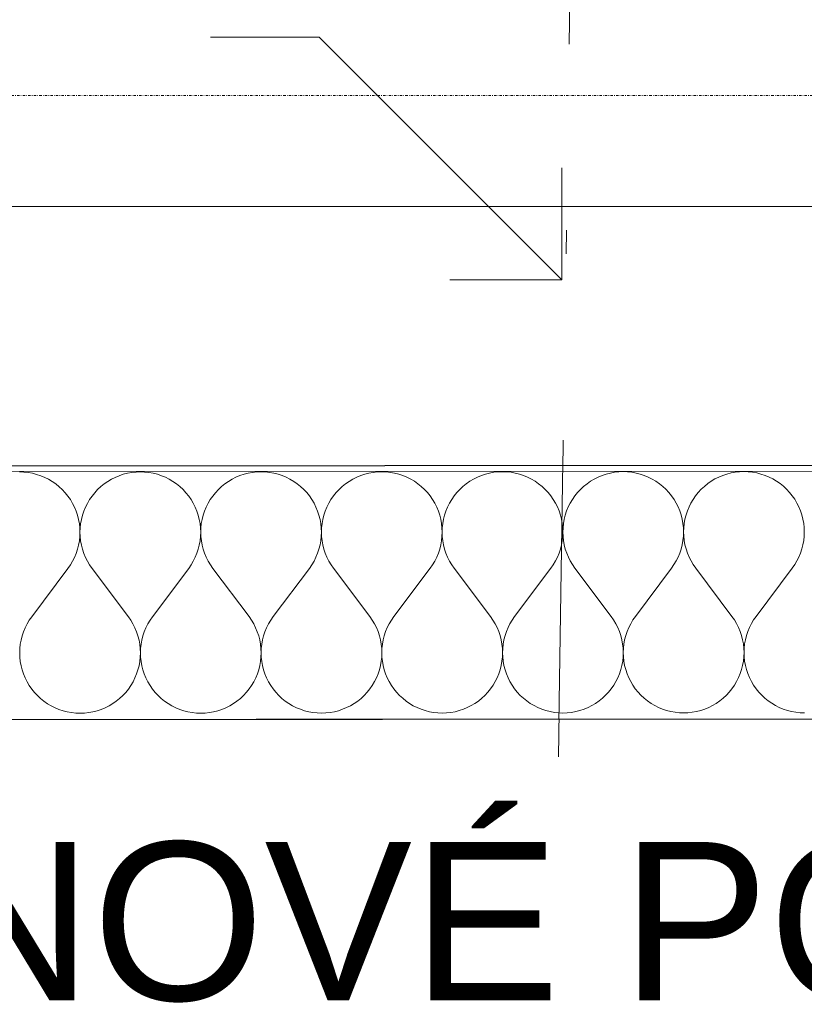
# Model space of a CAD drawing. Header units: millimetres. Extents: x -24674 to 2959, y -2716 to 20653.
# Tile 14 of 161: x -18476 to -17981, y 11 to 632. Entities that reach past the tile are written whole.
import ezdxf

# ---------------------------------------------------------------- set-up
doc = ezdxf.new("R2010")
doc.units = ezdxf.units.MM
doc.header["$MEASUREMENT"] = 0
for name, pattern in [('Wipeout_Contour', [1000, 0, -1000]), ('Čerchovaná', [450, 200, -117.5, 15, -117.5]), ('Čerchovaná S', [3.5, 1.5, -0.85, 0.3, -0.85])]:
    doc.linetypes.add(name, pattern=pattern)
for name, color, linetype in [('9._POHLED ZÁPADNÍ_1_2D prvky - obecné', 7, 'Continuous'), ('9._POHLED ZÁPADNÍ_1_Anotace - SP', 7, 'Continuous'), ('9._POHLED ZÁPADNÍ_1_Konstrukce - krov', 7, 'Continuous'), ('9._POHLED ZÁPADNÍ_1_Konstrukce - nosné', 7, 'Continuous'), ('9._POHLED ZÁPADNÍ_1_Nové_Konstrukce - nosné', 7, 'Continuous'), ('9._POHLED ZÁPADNÍ_1_Nové_Situace - terén', 7, 'Continuous'), ('9._POHLED ZÁPADNÍ_1_Nové_Výplně - Povrchové', 7, 'Continuous'), ('9._POHLED ZÁPADNÍ_1_Nové_Výplně – Řezové', 7, 'Continuous'), ('9._POHLED ZÁPADNÍ_1_Výplně - Povrchové', 7, 'Continuous'), ('9._POHLED ZÁPADNÍ_1_VÝTAH VAR 1', 7, 'Continuous')]:
    doc.layers.add(name, color=color, linetype=linetype)
doc.styles.add('GENEROVANÝ_STYL_1', font='txt')

# ---------------------------------------------------------------- blocks, each defined once
blk = doc.blocks.new('*X9', base_point=(-27719.5, -6043.99))
at = {"layer": '9._POHLED ZÁPADNÍ_1_Nové_Výplně – Řezové', "color": 21, "linetype": 'Continuous', "lineweight": 20, "true_color": 0xffaaaa}
for p, q in [((-18473.64, 346.78), (-18476.36, 346.88)), ((-18470.94, 346.49), (-18473.64, 346.78)), ((-18468.26, 346.01), (-18470.94, 346.49)), ((-18465.62, 345.34), (-18468.26, 346.01)), ((-18463.04, 344.48), (-18465.62, 345.34)), ((-18460.53, 343.44), (-18463.04, 344.48)), ((-18458.09, 342.22), (-18460.53, 343.44)), ((-18455.75, 340.84), (-18458.09, 342.22)), ((-18418.43, 342.24), (-18420.77, 340.85)), ((-18416, 343.46), (-18418.43, 342.24)), ((-18413.49, 344.51), (-18416, 343.46)), ((-18410.9, 345.37), (-18413.49, 344.51)), ((-18408.27, 346.04), (-18410.9, 345.37)), ((-18405.59, 346.53), (-18408.27, 346.04)), ((-18402.89, 346.82), (-18405.59, 346.53)), ((-18400.17, 346.92), (-18402.89, 346.82)), ((-18397.45, 346.82), (-18400.17, 346.92)), ((-18394.74, 346.53), (-18397.45, 346.82)), ((-18392.07, 346.05), (-18394.74, 346.53)), ((-18389.43, 345.38), (-18392.07, 346.05)), ((-18386.85, 344.52), (-18389.43, 345.38)), ((-18384.34, 343.48), (-18386.85, 344.52)), ((-18381.9, 342.26), (-18384.34, 343.48)), ((-18379.56, 340.87), (-18381.9, 342.26)), ((-18342.24, 342.28), (-18344.58, 340.89)), ((-18339.81, 343.5), (-18342.24, 342.28)), ((-18337.3, 344.54), (-18339.81, 343.5)), ((-18334.71, 345.4), (-18337.3, 344.54)), ((-18332.08, 346.08), (-18334.71, 345.4)), ((-18329.4, 346.56), (-18332.08, 346.08)), ((-18326.7, 346.85), (-18329.4, 346.56)), ((-18323.98, 346.95), (-18326.7, 346.85)), ((-18321.26, 346.86), (-18323.98, 346.95)), ((-18318.55, 346.57), (-18321.26, 346.86)), ((-18315.88, 346.09), (-18318.55, 346.57)), ((-18313.24, 345.41), (-18315.88, 346.09)), ((-18310.66, 344.56), (-18313.24, 345.41)), ((-18308.15, 343.51), (-18310.66, 344.56)), ((-18305.71, 342.3), (-18308.15, 343.51)), ((-18303.37, 340.91), (-18305.71, 342.3)), ((-18266.05, 342.32), (-18268.39, 340.93)), ((-18263.62, 343.54), (-18266.05, 342.32)), ((-18261.1, 344.58), (-18263.62, 343.54)), ((-18258.52, 345.44), (-18261.1, 344.58)), ((-18255.89, 346.11), (-18258.52, 345.44)), ((-18253.21, 346.6), (-18255.89, 346.11)), ((-18250.51, 346.89), (-18253.21, 346.6)), ((-18247.79, 346.99), (-18250.51, 346.89)), ((-18245.07, 346.89), (-18247.79, 346.99)), ((-18242.36, 346.6), (-18245.07, 346.89)), ((-18239.69, 346.12), (-18242.36, 346.6)), ((-18237.05, 345.45), (-18239.69, 346.12)), ((-18234.47, 344.59), (-18237.05, 345.45)), ((-18231.95, 343.55), (-18234.47, 344.59)), ((-18229.52, 342.33), (-18231.95, 343.55)), ((-18227.18, 340.95), (-18229.52, 342.33)), ((-18189.86, 342.35), (-18192.2, 340.96)), ((-18187.43, 343.57), (-18189.86, 342.35)), ((-18184.91, 344.62), (-18187.43, 343.57)), ((-18182.33, 345.48), (-18184.91, 344.62)), ((-18179.7, 346.15), (-18182.33, 345.48)), ((-18177.02, 346.64), (-18179.7, 346.15)), ((-18174.32, 346.93), (-18177.02, 346.64)), ((-18171.6, 347.03), (-18174.32, 346.93)), ((-18168.88, 346.93), (-18171.6, 347.03)), ((-18166.17, 346.64), (-18168.88, 346.93)), ((-18163.5, 346.16), (-18166.17, 346.64)), ((-18160.86, 345.49), (-18163.5, 346.16)), ((-18158.28, 344.63), (-18160.86, 345.49)), ((-18155.76, 343.59), (-18158.28, 344.63)), ((-18153.33, 342.37), (-18155.76, 343.59)), ((-18150.99, 340.98), (-18153.33, 342.37)), ((-18113.67, 342.39), (-18116.01, 341)), ((-18111.24, 343.61), (-18113.67, 342.39)), ((-18108.72, 344.65), (-18111.24, 343.61)), ((-18106.14, 345.51), (-18108.72, 344.65)), ((-18103.51, 346.19), (-18106.14, 345.51)), ((-18100.83, 346.67), (-18103.51, 346.19)), ((-18098.13, 346.96), (-18100.83, 346.67)), ((-18095.41, 347.06), (-18098.13, 346.96)), ((-18092.69, 346.97), (-18095.41, 347.06)), ((-18089.98, 346.68), (-18092.69, 346.97)), ((-18087.31, 346.19), (-18089.98, 346.68)), ((-18084.67, 345.52), (-18087.31, 346.19)), ((-18082.09, 344.66), (-18084.67, 345.52)), ((-18079.57, 343.62), (-18082.09, 344.66)), ((-18077.14, 342.41), (-18079.57, 343.62)), ((-18074.8, 341.02), (-18077.14, 342.41)), ((-18037.48, 342.43), (-18039.82, 341.04)), ((-18035.05, 343.65), (-18037.48, 342.43)), ((-18032.53, 344.69), (-18035.05, 343.65)), ((-18029.95, 345.55), (-18032.53, 344.69)), ((-18027.32, 346.22), (-18029.95, 345.55)), ((-18024.64, 346.71), (-18027.32, 346.22)), ((-18021.94, 347), (-18024.64, 346.71)), ((-18019.22, 347.1), (-18021.94, 347)), ((-18016.5, 347), (-18019.22, 347.1)), ((-18013.79, 346.71), (-18016.5, 347)), ((-18011.11, 346.23), (-18013.79, 346.71)), ((-18008.48, 345.56), (-18011.11, 346.23)), ((-18005.9, 344.7), (-18008.48, 345.56)), ((-18003.38, 343.66), (-18005.9, 344.7)), ((-18000.95, 342.44), (-18003.38, 343.66)), ((-17998.61, 341.06), (-18000.95, 342.44)), ((-18453.52, 339.29), (-18455.75, 340.84)), ((-18451.4, 337.58), (-18453.52, 339.29)), ((-18449.41, 335.73), (-18451.4, 337.58)), ((-18447.55, 333.74), (-18449.41, 335.73)), ((-18427.11, 335.74), (-18428.96, 333.74)), ((-18425.12, 337.59), (-18427.11, 335.74)), ((-18423, 339.3), (-18425.12, 337.59)), ((-18420.77, 340.85), (-18423, 339.3)), ((-18377.33, 339.32), (-18379.56, 340.87)), ((-18375.21, 337.62), (-18377.33, 339.32)), ((-18373.22, 335.76), (-18375.21, 337.62)), ((-18371.36, 333.77), (-18373.22, 335.76)), ((-18350.92, 335.77), (-18352.77, 333.78)), ((-18348.93, 337.63), (-18350.92, 335.77)), ((-18346.81, 339.34), (-18348.93, 337.63)), ((-18344.58, 340.89), (-18346.81, 339.34)), ((-18301.14, 339.36), (-18303.37, 340.91)), ((-18299.02, 337.65), (-18301.14, 339.36)), ((-18297.03, 335.8), (-18299.02, 337.65)), ((-18295.17, 333.81), (-18297.03, 335.8)), ((-18274.73, 335.81), (-18276.58, 333.82)), ((-18272.74, 337.67), (-18274.73, 335.81)), ((-18270.62, 339.37), (-18272.74, 337.67)), ((-18268.39, 340.93), (-18270.62, 339.37)), ((-18224.95, 339.4), (-18227.18, 340.95)), ((-18222.83, 337.69), (-18224.95, 339.4)), ((-18220.84, 335.84), (-18222.83, 337.69)), ((-18218.98, 333.84), (-18220.84, 335.84)), ((-18198.54, 335.85), (-18200.39, 333.85)), ((-18196.55, 337.7), (-18198.54, 335.85)), ((-18194.43, 339.41), (-18196.55, 337.7)), ((-18192.2, 340.96), (-18194.43, 339.41)), ((-18148.76, 339.43), (-18150.99, 340.98)), ((-18146.64, 337.73), (-18148.76, 339.43)), ((-18144.65, 335.87), (-18146.64, 337.73)), ((-18142.79, 333.88), (-18144.65, 335.87)), ((-18122.35, 335.88), (-18124.2, 333.89)), ((-18120.36, 337.74), (-18122.35, 335.88)), ((-18118.24, 339.45), (-18120.36, 337.74)), ((-18116.01, 341), (-18118.24, 339.45)), ((-18072.57, 339.47), (-18074.8, 341.02)), ((-18070.45, 337.76), (-18072.57, 339.47)), ((-18068.46, 335.91), (-18070.45, 337.76)), ((-18066.6, 333.92), (-18068.46, 335.91)), ((-18046.16, 335.92), (-18048.01, 333.93)), ((-18044.17, 337.77), (-18046.16, 335.92)), ((-18042.05, 339.48), (-18044.17, 337.77)), ((-18039.82, 341.04), (-18042.05, 339.48)), ((-17996.38, 339.51), (-17998.61, 341.06)), ((-17994.26, 337.8), (-17996.38, 339.51)), ((-17992.26, 335.95), (-17994.26, 337.8)), ((-17990.41, 333.95), (-17992.26, 335.95)), ((-18445.85, 331.62), (-18447.55, 333.74)), ((-18444.29, 329.38), (-18445.85, 331.62)), ((-18430.67, 331.62), (-18432.22, 329.39)), ((-18428.96, 333.74), (-18430.67, 331.62)), ((-18369.66, 331.65), (-18371.36, 333.77)), ((-18368.1, 329.42), (-18369.66, 331.65)), ((-18354.48, 331.66), (-18356.03, 329.42)), ((-18352.77, 333.78), (-18354.48, 331.66)), ((-18293.47, 331.69), (-18295.17, 333.81)), ((-18291.91, 329.46), (-18293.47, 331.69)), ((-18278.29, 331.7), (-18279.84, 329.46)), ((-18276.58, 333.82), (-18278.29, 331.7)), ((-18217.27, 331.73), (-18218.98, 333.84)), ((-18215.72, 329.49), (-18217.27, 331.73)), ((-18202.1, 331.73), (-18203.65, 329.5)), ((-18200.39, 333.85), (-18202.1, 331.73)), ((-18141.08, 331.76), (-18142.79, 333.88)), ((-18139.53, 329.53), (-18141.08, 331.76)), ((-18138.14, 327.19), (-18139.53, 329.53)), ((-18127.45, 329.53), (-18128.84, 327.19)), ((-18125.9, 331.77), (-18127.45, 329.53)), ((-18124.2, 333.89), (-18125.9, 331.77)), ((-18064.89, 331.8), (-18066.6, 333.92)), ((-18063.34, 329.57), (-18064.89, 331.8)), ((-18061.95, 327.23), (-18063.34, 329.57)), ((-18051.26, 329.57), (-18052.65, 327.23)), ((-18049.71, 331.81), (-18051.26, 329.57)), ((-18048.01, 333.93), (-18049.71, 331.81)), ((-17988.7, 331.84), (-17990.41, 333.95)), ((-17987.15, 329.6), (-17988.7, 331.84)), ((-17985.76, 327.26), (-17987.15, 329.6)), ((-18442.91, 327.04), (-18444.29, 329.38)), ((-18441.69, 324.61), (-18442.91, 327.04)), ((-18440.65, 322.1), (-18441.69, 324.61)), ((-18434.82, 324.61), (-18435.86, 322.1)), ((-18433.6, 327.05), (-18434.82, 324.61)), ((-18432.22, 329.39), (-18433.6, 327.05)), ((-18366.72, 327.08), (-18368.1, 329.42)), ((-18365.5, 324.65), (-18366.72, 327.08)), ((-18364.46, 322.13), (-18365.5, 324.65)), ((-18358.63, 324.65), (-18359.67, 322.14)), ((-18357.41, 327.08), (-18358.63, 324.65)), ((-18356.03, 329.42), (-18357.41, 327.08)), ((-18290.53, 327.12), (-18291.91, 329.46)), ((-18289.31, 324.68), (-18290.53, 327.12)), ((-18288.27, 322.17), (-18289.31, 324.68)), ((-18282.44, 324.69), (-18283.48, 322.17)), ((-18281.22, 327.12), (-18282.44, 324.69)), ((-18279.84, 329.46), (-18281.22, 327.12)), ((-18214.33, 327.15), (-18215.72, 329.49)), ((-18213.12, 324.72), (-18214.33, 327.15)), ((-18212.08, 322.21), (-18213.12, 324.72)), ((-18206.25, 324.72), (-18207.29, 322.21)), ((-18205.03, 327.16), (-18206.25, 324.72)), ((-18203.65, 329.5), (-18205.03, 327.16)), ((-18136.93, 324.76), (-18138.14, 327.19)), ((-18135.89, 322.24), (-18136.93, 324.76)), ((-18130.06, 324.76), (-18131.09, 322.25)), ((-18128.84, 327.19), (-18130.06, 324.76)), ((-18060.74, 324.79), (-18061.95, 327.23)), ((-18059.7, 322.28), (-18060.74, 324.79)), ((-18053.87, 324.8), (-18054.9, 322.28)), ((-18052.65, 327.23), (-18053.87, 324.8)), ((-17984.55, 324.83), (-17985.76, 327.26)), ((-17983.5, 322.32), (-17984.55, 324.83)), ((-18439.79, 319.52), (-18440.65, 322.1)), ((-18439.12, 316.88), (-18439.79, 319.52)), ((-18436.71, 319.52), (-18437.38, 316.88)), ((-18435.86, 322.1), (-18436.71, 319.52)), ((-18363.6, 319.55), (-18364.46, 322.13)), ((-18362.93, 316.92), (-18363.6, 319.55)), ((-18360.52, 319.55), (-18361.19, 316.92)), ((-18359.67, 322.14), (-18360.52, 319.55)), ((-18287.41, 319.59), (-18288.27, 322.17)), ((-18286.73, 316.95), (-18287.41, 319.59)), ((-18284.33, 319.59), (-18285, 316.95)), ((-18283.48, 322.17), (-18284.33, 319.59)), ((-18211.22, 319.63), (-18212.08, 322.21)), ((-18210.54, 316.99), (-18211.22, 319.63)), ((-18208.14, 319.63), (-18208.81, 316.99)), ((-18207.29, 322.21), (-18208.14, 319.63)), ((-18135.03, 319.66), (-18135.89, 322.24)), ((-18134.35, 317.03), (-18135.03, 319.66)), ((-18131.95, 319.66), (-18132.62, 317.03)), ((-18131.09, 322.25), (-18131.95, 319.66)), ((-18058.84, 319.7), (-18059.7, 322.28)), ((-18058.16, 317.06), (-18058.84, 319.7)), ((-18055.76, 319.7), (-18056.43, 317.06)), ((-18054.9, 322.28), (-18055.76, 319.7)), ((-17982.65, 319.73), (-17983.5, 322.32)), ((-17981.97, 317.1), (-17982.65, 319.73)), ((-17981.49, 314.42), (-17981.97, 317.1)), ((-18438.63, 314.2), (-18439.12, 316.88)), ((-18438.34, 311.5), (-18438.63, 314.2)), ((-18438.25, 308.78), (-18438.34, 311.5)), ((-18438.15, 311.5), (-18438.25, 308.78)), ((-18437.86, 314.2), (-18438.15, 311.5)), ((-18437.38, 316.88), (-18437.86, 314.2)), ((-18362.44, 314.24), (-18362.93, 316.92)), ((-18362.15, 311.53), (-18362.44, 314.24)), ((-18362.06, 308.81), (-18362.15, 311.53)), ((-18361.96, 311.53), (-18362.06, 308.81)), ((-18361.67, 314.24), (-18361.96, 311.53)), ((-18361.19, 316.92), (-18361.67, 314.24)), ((-18286.25, 314.28), (-18286.73, 316.95)), ((-18285.96, 311.57), (-18286.25, 314.28)), ((-18285.86, 308.85), (-18285.96, 311.57)), ((-18285.77, 311.57), (-18285.86, 308.85)), ((-18285.48, 314.28), (-18285.77, 311.57)), ((-18285, 316.95), (-18285.48, 314.28)), ((-18210.06, 314.31), (-18210.54, 316.99)), ((-18209.77, 311.61), (-18210.06, 314.31)), ((-18209.67, 308.89), (-18209.77, 311.61)), ((-18209.58, 311.61), (-18209.67, 308.89)), ((-18209.29, 314.31), (-18209.58, 311.61)), ((-18208.81, 316.99), (-18209.29, 314.31)), ((-18133.87, 314.35), (-18134.35, 317.03)), ((-18133.58, 311.64), (-18133.87, 314.35)), ((-18133.48, 308.92), (-18133.58, 311.64)), ((-18133.39, 311.64), (-18133.48, 308.92)), ((-18133.1, 314.35), (-18133.39, 311.64)), ((-18132.62, 317.03), (-18133.1, 314.35)), ((-18057.68, 314.38), (-18058.16, 317.06)), ((-18057.39, 311.68), (-18057.68, 314.38)), ((-18057.29, 308.96), (-18057.39, 311.68)), ((-18057.2, 311.68), (-18057.29, 308.96)), ((-18056.91, 314.39), (-18057.2, 311.68)), ((-18056.43, 317.06), (-18056.91, 314.39)), ((-17981.2, 311.72), (-17981.49, 314.42)), ((-17981.1, 309), (-17981.2, 311.72)), ((-18438.63, 303.35), (-18438.34, 306.06)), ((-18438.34, 306.06), (-18438.25, 308.78)), ((-18438.25, 308.78), (-18438.15, 306.06)), ((-18438.15, 306.06), (-18437.85, 303.35)), ((-18362.44, 303.39), (-18362.15, 306.1)), ((-18362.15, 306.1), (-18362.06, 308.81)), ((-18362.06, 308.81), (-18361.95, 306.1)), ((-18361.95, 306.1), (-18361.66, 303.39)), ((-18286.25, 303.43), (-18285.96, 306.13)), ((-18285.96, 306.13), (-18285.86, 308.85)), ((-18285.86, 308.85), (-18285.76, 306.13)), ((-18285.76, 306.13), (-18285.47, 303.43)), ((-18210.06, 303.46), (-18209.77, 306.17)), ((-18209.77, 306.17), (-18209.67, 308.89)), ((-18209.67, 308.89), (-18209.57, 306.17)), ((-18209.57, 306.17), (-18209.28, 303.46)), ((-18133.87, 303.5), (-18133.58, 306.21)), ((-18133.58, 306.21), (-18133.48, 308.92)), ((-18133.48, 308.92), (-18133.38, 306.21)), ((-18133.38, 306.21), (-18133.09, 303.5)), ((-18057.68, 303.54), (-18057.39, 306.24)), ((-18057.39, 306.24), (-18057.29, 308.96)), ((-18057.29, 308.96), (-18057.19, 306.24)), ((-18057.19, 306.24), (-18056.9, 303.54)), ((-17981.49, 303.57), (-17981.2, 306.28)), ((-17981.2, 306.28), (-17981.1, 309)), ((-18439.79, 298.04), (-18439.12, 300.68)), ((-18439.12, 300.68), (-18438.63, 303.35)), ((-18437.85, 303.35), (-18437.37, 300.68)), ((-18437.37, 300.68), (-18436.69, 298.04)), ((-18363.6, 298.08), (-18362.93, 300.71)), ((-18362.93, 300.71), (-18362.44, 303.39)), ((-18361.66, 303.39), (-18361.17, 300.71)), ((-18361.17, 300.71), (-18360.5, 298.08)), ((-18287.41, 298.11), (-18286.74, 300.75)), ((-18286.74, 300.75), (-18286.25, 303.43)), ((-18285.47, 303.43), (-18284.98, 300.75)), ((-18284.98, 300.75), (-18284.31, 298.12)), ((-18211.22, 298.15), (-18210.55, 300.79)), ((-18210.55, 300.79), (-18210.06, 303.46)), ((-18209.28, 303.46), (-18208.79, 300.79)), ((-18208.79, 300.79), (-18208.12, 298.15)), ((-18135.03, 298.19), (-18134.36, 300.82)), ((-18134.36, 300.82), (-18133.87, 303.5)), ((-18133.09, 303.5), (-18132.6, 300.82)), ((-18132.6, 300.82), (-18131.93, 298.19)), ((-18058.84, 298.22), (-18058.17, 300.86)), ((-18058.17, 300.86), (-18057.68, 303.54)), ((-18056.9, 303.54), (-18056.41, 300.86)), ((-18056.41, 300.86), (-18055.74, 298.23)), ((-17982.65, 298.26), (-17981.98, 300.9)), ((-17981.98, 300.9), (-17981.49, 303.57)), ((-18442.91, 290.51), (-18441.69, 292.95)), ((-18441.69, 292.95), (-18440.65, 295.46)), ((-18440.65, 295.46), (-18439.79, 298.04)), ((-18436.69, 298.04), (-18435.83, 295.46)), ((-18435.83, 295.46), (-18434.78, 292.95)), ((-18434.78, 292.95), (-18433.56, 290.52)), ((-18366.72, 290.55), (-18365.5, 292.98)), ((-18365.5, 292.98), (-18364.46, 295.5)), ((-18364.46, 295.5), (-18363.6, 298.08)), ((-18360.5, 298.08), (-18359.64, 295.5)), ((-18359.64, 295.5), (-18358.59, 292.99)), ((-18358.59, 292.99), (-18357.37, 290.56)), ((-18290.53, 290.59), (-18289.31, 293.02)), ((-18289.31, 293.02), (-18288.27, 295.53)), ((-18288.27, 295.53), (-18287.41, 298.11)), ((-18284.31, 298.12), (-18283.45, 295.54)), ((-18283.45, 295.54), (-18282.4, 293.02)), ((-18282.4, 293.02), (-18281.18, 290.59)), ((-18214.34, 290.62), (-18213.12, 293.06)), ((-18213.12, 293.06), (-18212.08, 295.57)), ((-18212.08, 295.57), (-18211.22, 298.15)), ((-18208.12, 298.15), (-18207.26, 295.57)), ((-18207.26, 295.57), (-18206.21, 293.06)), ((-18206.21, 293.06), (-18204.99, 290.63)), ((-18138.15, 290.66), (-18136.93, 293.09)), ((-18136.93, 293.09), (-18135.89, 295.61)), ((-18135.89, 295.61), (-18135.03, 298.19)), ((-18131.93, 298.19), (-18131.06, 295.61)), ((-18131.06, 295.61), (-18130.02, 293.1)), ((-18130.02, 293.1), (-18128.8, 290.67)), ((-18061.96, 290.7), (-18060.74, 293.13)), ((-18060.74, 293.13), (-18059.7, 295.64)), ((-18059.7, 295.64), (-18058.84, 298.22)), ((-18055.74, 298.23), (-18054.87, 295.65)), ((-18054.87, 295.65), (-18053.83, 293.13)), ((-18053.83, 293.13), (-18052.61, 290.7)), ((-17985.77, 290.73), (-17984.55, 293.17)), ((-17984.55, 293.17), (-17983.51, 295.68)), ((-17983.51, 295.68), (-17982.65, 298.26)), ((-18445.85, 285.94), (-18444.3, 288.18)), ((-18444.3, 288.18), (-18442.91, 290.51)), ((-18433.56, 290.52), (-18432.17, 288.18)), ((-18432.17, 288.18), (-18430.62, 285.95)), ((-18369.66, 285.98), (-18368.11, 288.21)), ((-18368.11, 288.21), (-18366.72, 290.55)), ((-18357.37, 290.56), (-18355.98, 288.22)), ((-18355.98, 288.22), (-18354.43, 285.99)), ((-18293.47, 286.01), (-18316.32, 255.53)), ((-18293.47, 286.01), (-18291.92, 288.25)), ((-18291.92, 288.25), (-18290.53, 290.59)), ((-18281.18, 290.59), (-18279.79, 288.25)), ((-18279.79, 288.25), (-18278.23, 286.02)), ((-18278.23, 286.02), (-18255.36, 255.56)), ((-18217.28, 286.05), (-18240.12, 255.56)), ((-18217.28, 286.05), (-18215.73, 288.29)), ((-18215.73, 288.29), (-18214.34, 290.62)), ((-18204.99, 290.63), (-18203.6, 288.29)), ((-18203.6, 288.29), (-18202.04, 286.06)), ((-18202.04, 286.06), (-18179.17, 255.59)), ((-18141.09, 286.09), (-18163.93, 255.6)), ((-18141.09, 286.09), (-18139.54, 288.32)), ((-18139.54, 288.32), (-18138.15, 290.66)), ((-18128.8, 290.67), (-18127.41, 288.33)), ((-18127.41, 288.33), (-18125.85, 286.1)), ((-18125.85, 286.1), (-18102.98, 255.63)), ((-18064.9, 286.12), (-18087.74, 255.64)), ((-18064.9, 286.12), (-18063.35, 288.36)), ((-18063.35, 288.36), (-18061.96, 290.7)), ((-18052.61, 290.7), (-18051.22, 288.36)), ((-18051.22, 288.36), (-18049.66, 286.13)), ((-18049.66, 286.13), (-18026.79, 255.67)), ((-17988.71, 286.16), (-18011.55, 255.67)), ((-17988.71, 286.16), (-17987.16, 288.4)), ((-17987.16, 288.4), (-17985.77, 290.73)), ((-18445.85, 285.94), (-18468.7, 255.45)), ((-18430.62, 285.95), (-18407.74, 255.48)), ((-18369.66, 285.98), (-18392.51, 255.49)), ((-18354.43, 285.99), (-18331.55, 255.52)), ((-18468.7, 255.45), (-18470.25, 253.22)), ((-18406.19, 253.25), (-18407.74, 255.48)), ((-18392.51, 255.49), (-18394.06, 253.26)), ((-18330, 253.29), (-18331.55, 255.52)), ((-18316.32, 255.53), (-18317.87, 253.29)), ((-18253.81, 253.32), (-18255.36, 255.56)), ((-18240.12, 255.56), (-18241.68, 253.33)), ((-18177.62, 253.36), (-18179.17, 255.59)), ((-18163.93, 255.6), (-18165.49, 253.37)), ((-18101.43, 253.4), (-18102.98, 255.63)), ((-18087.74, 255.64), (-18089.3, 253.4)), ((-18025.24, 253.43), (-18026.79, 255.67)), ((-18011.55, 255.67), (-18013.11, 253.44)), ((-18471.64, 250.88), (-18472.86, 248.45)), ((-18470.25, 253.22), (-18471.64, 250.88)), ((-18404.8, 250.91), (-18406.19, 253.25)), ((-18403.58, 248.48), (-18404.8, 250.91)), ((-18395.45, 250.92), (-18396.67, 248.49)), ((-18394.06, 253.26), (-18395.45, 250.92)), ((-18328.61, 250.95), (-18330, 253.29)), ((-18327.39, 248.52), (-18328.61, 250.95)), ((-18319.26, 250.95), (-18320.48, 248.52)), ((-18317.87, 253.29), (-18319.26, 250.95)), ((-18252.42, 250.99), (-18253.81, 253.32)), ((-18251.2, 248.56), (-18252.42, 250.99)), ((-18243.07, 250.99), (-18244.28, 248.56)), ((-18241.68, 253.33), (-18243.07, 250.99)), ((-18176.23, 251.02), (-18177.62, 253.36)), ((-18175.01, 248.59), (-18176.23, 251.02)), ((-18166.88, 251.03), (-18168.09, 248.6)), ((-18165.49, 253.37), (-18166.88, 251.03)), ((-18100.04, 251.06), (-18101.43, 253.4)), ((-18098.82, 248.63), (-18100.04, 251.06)), ((-18090.69, 251.06), (-18091.9, 248.63)), ((-18089.3, 253.4), (-18090.69, 251.06)), ((-18023.85, 251.1), (-18025.24, 253.43)), ((-18022.62, 248.67), (-18023.85, 251.1)), ((-18014.49, 251.1), (-18015.71, 248.67)), ((-18013.11, 253.44), (-18014.49, 251.1)), ((-18474.76, 243.35), (-18475.43, 240.72)), ((-18473.9, 245.94), (-18474.76, 243.35)), ((-18472.86, 248.45), (-18473.9, 245.94)), ((-18402.53, 245.97), (-18403.58, 248.48)), ((-18401.67, 243.39), (-18402.53, 245.97)), ((-18400.99, 240.75), (-18401.67, 243.39)), ((-18398.57, 243.39), (-18399.24, 240.76)), ((-18397.71, 245.97), (-18398.57, 243.39)), ((-18396.67, 248.49), (-18397.71, 245.97)), ((-18326.34, 246.01), (-18327.39, 248.52)), ((-18325.48, 243.43), (-18326.34, 246.01)), ((-18324.8, 240.79), (-18325.48, 243.43)), ((-18322.38, 243.43), (-18323.05, 240.79)), ((-18321.52, 246.01), (-18322.38, 243.43)), ((-18320.48, 248.52), (-18321.52, 246.01)), ((-18250.15, 246.04), (-18251.2, 248.56)), ((-18249.29, 243.46), (-18250.15, 246.04)), ((-18248.61, 240.83), (-18249.29, 243.46)), ((-18246.19, 243.46), (-18246.86, 240.83)), ((-18245.33, 246.05), (-18246.19, 243.46)), ((-18244.28, 248.56), (-18245.33, 246.05)), ((-18173.96, 246.08), (-18175.01, 248.59)), ((-18173.1, 243.5), (-18173.96, 246.08)), ((-18172.42, 240.86), (-18173.1, 243.5)), ((-18170, 243.5), (-18170.67, 240.87)), ((-18169.14, 246.08), (-18170, 243.5)), ((-18168.09, 248.6), (-18169.14, 246.08)), ((-18097.77, 246.12), (-18098.82, 248.63)), ((-18096.91, 243.54), (-18097.77, 246.12)), ((-18096.23, 240.9), (-18096.91, 243.54)), ((-18093.81, 243.54), (-18094.48, 240.9)), ((-18092.95, 246.12), (-18093.81, 243.54)), ((-18091.9, 248.63), (-18092.95, 246.12)), ((-18021.58, 246.15), (-18022.62, 248.67)), ((-18020.72, 243.57), (-18021.58, 246.15)), ((-18020.04, 240.94), (-18020.72, 243.57)), ((-18017.62, 243.57), (-18018.29, 240.94)), ((-18016.76, 246.16), (-18017.62, 243.57)), ((-18015.71, 248.67), (-18016.76, 246.16)), ((-18475.92, 238.04), (-18476.21, 235.34)), ((-18475.43, 240.72), (-18475.92, 238.04)), ((-18400.51, 238.08), (-18400.99, 240.75)), ((-18400.21, 235.37), (-18400.51, 238.08)), ((-18399.72, 238.08), (-18400.02, 235.37)), ((-18399.24, 240.76), (-18399.72, 238.08)), ((-18324.32, 238.11), (-18324.8, 240.79)), ((-18324.02, 235.41), (-18324.32, 238.11)), ((-18323.53, 238.11), (-18323.83, 235.41)), ((-18323.05, 240.79), (-18323.53, 238.11)), ((-18248.13, 238.15), (-18248.61, 240.83)), ((-18247.83, 235.45), (-18248.13, 238.15)), ((-18247.34, 238.15), (-18247.64, 235.45)), ((-18246.86, 240.83), (-18247.34, 238.15)), ((-18171.94, 238.19), (-18172.42, 240.86)), ((-18171.64, 235.48), (-18171.94, 238.19)), ((-18171.15, 238.19), (-18171.44, 235.48)), ((-18170.67, 240.87), (-18171.15, 238.19)), ((-18095.75, 238.22), (-18096.23, 240.9)), ((-18095.45, 235.52), (-18095.75, 238.22)), ((-18094.96, 238.22), (-18095.25, 235.52)), ((-18094.48, 240.9), (-18094.96, 238.22)), ((-18019.56, 238.26), (-18020.04, 240.94)), ((-18019.26, 235.56), (-18019.56, 238.26)), ((-18018.77, 238.26), (-18019.06, 235.56)), ((-18018.29, 240.94), (-18018.77, 238.26)), ((-18476.21, 235.34), (-18476.3, 232.62)), ((-18476.3, 232.62), (-18476.21, 229.9)), ((-18400.11, 232.65), (-18400.21, 235.37)), ((-18400.21, 229.94), (-18400.11, 232.65)), ((-18400.02, 235.37), (-18400.11, 232.65)), ((-18400.11, 232.65), (-18400.02, 229.94)), ((-18323.92, 232.69), (-18324.02, 235.41)), ((-18324.02, 229.97), (-18323.92, 232.69)), ((-18323.83, 235.41), (-18323.92, 232.69)), ((-18323.92, 232.69), (-18323.83, 229.97)), ((-18247.73, 232.73), (-18247.83, 235.45)), ((-18247.83, 230.01), (-18247.73, 232.73)), ((-18247.64, 235.45), (-18247.73, 232.73)), ((-18247.73, 232.73), (-18247.64, 230.01)), ((-18171.92, 227.34), (-18171.64, 230.05)), ((-18171.54, 232.76), (-18171.64, 235.48)), ((-18171.64, 230.05), (-18171.54, 232.76)), ((-18171.44, 235.48), (-18171.54, 232.76)), ((-18171.54, 232.76), (-18171.45, 230.05)), ((-18171.45, 230.05), (-18171.16, 227.34)), ((-18095.73, 227.38), (-18095.45, 230.08)), ((-18095.35, 232.8), (-18095.45, 235.52)), ((-18095.45, 230.08), (-18095.35, 232.8)), ((-18095.25, 235.52), (-18095.35, 232.8)), ((-18095.35, 232.8), (-18095.26, 230.08)), ((-18095.26, 230.08), (-18094.96, 227.38)), ((-18019.54, 227.41), (-18019.26, 230.12)), ((-18019.16, 232.84), (-18019.26, 235.56)), ((-18019.26, 230.12), (-18019.16, 232.84)), ((-18019.06, 235.56), (-18019.16, 232.84)), ((-18019.16, 232.84), (-18019.06, 230.12)), ((-18019.06, 230.12), (-18018.77, 227.41)), ((-18476.21, 229.9), (-18475.92, 227.19)), ((-18475.92, 227.19), (-18475.43, 224.52)), ((-18475.43, 224.52), (-18474.76, 221.88)), ((-18401.65, 221.92), (-18400.98, 224.55)), ((-18400.98, 224.55), (-18400.5, 227.23)), ((-18400.5, 227.23), (-18400.21, 229.94)), ((-18400.02, 229.94), (-18399.73, 227.23)), ((-18399.73, 227.23), (-18399.24, 224.55)), ((-18399.24, 224.55), (-18398.57, 221.92)), ((-18325.46, 221.95), (-18324.79, 224.59)), ((-18324.79, 224.59), (-18324.31, 227.27)), ((-18324.31, 227.27), (-18324.02, 229.97)), ((-18323.83, 229.97), (-18323.54, 227.27)), ((-18323.54, 227.27), (-18323.05, 224.59)), ((-18323.05, 224.59), (-18322.38, 221.95)), ((-18249.27, 221.99), (-18248.6, 224.63)), ((-18248.6, 224.63), (-18248.11, 227.3)), ((-18248.11, 227.3), (-18247.83, 230.01)), ((-18247.64, 230.01), (-18247.35, 227.3)), ((-18247.35, 227.3), (-18246.86, 224.63)), ((-18246.86, 224.63), (-18246.19, 221.99)), ((-18173.07, 222.03), (-18172.4, 224.66)), ((-18172.4, 224.66), (-18171.92, 227.34)), ((-18171.16, 227.34), (-18170.67, 224.66)), ((-18170.67, 224.66), (-18170, 222.03)), ((-18096.88, 222.06), (-18096.21, 224.7)), ((-18096.21, 224.7), (-18095.73, 227.38)), ((-18094.96, 227.38), (-18094.48, 224.7)), ((-18094.48, 224.7), (-18093.81, 222.06)), ((-18020.69, 222.1), (-18020.02, 224.74)), ((-18020.02, 224.74), (-18019.54, 227.41)), ((-18018.77, 227.41), (-18018.29, 224.74)), ((-18018.29, 224.74), (-18017.62, 222.1)), ((-18474.76, 221.88), (-18473.9, 219.3)), ((-18473.9, 219.3), (-18472.86, 216.79)), ((-18403.54, 216.82), (-18402.5, 219.33)), ((-18402.5, 219.33), (-18401.65, 221.92)), ((-18398.57, 221.92), (-18397.71, 219.34)), ((-18397.71, 219.34), (-18396.67, 216.82)), ((-18327.35, 216.86), (-18326.31, 219.37)), ((-18326.31, 219.37), (-18325.46, 221.95)), ((-18322.38, 221.95), (-18321.52, 219.37)), ((-18321.52, 219.37), (-18320.48, 216.86)), ((-18251.16, 216.89), (-18250.12, 219.41)), ((-18250.12, 219.41), (-18249.27, 221.99)), ((-18246.19, 221.99), (-18245.33, 219.41)), ((-18245.33, 219.41), (-18244.29, 216.9)), ((-18174.97, 216.93), (-18173.93, 219.44)), ((-18173.93, 219.44), (-18173.07, 222.03)), ((-18170, 222.03), (-18169.14, 219.45)), ((-18169.14, 219.45), (-18168.1, 216.93)), ((-18098.78, 216.97), (-18097.74, 219.48)), ((-18097.74, 219.48), (-18096.88, 222.06)), ((-18093.81, 222.06), (-18092.95, 219.48)), ((-18092.95, 219.48), (-18091.91, 216.97)), ((-18022.59, 217), (-18021.55, 219.52)), ((-18021.55, 219.52), (-18020.69, 222.1)), ((-18017.62, 222.1), (-18016.76, 219.52)), ((-18016.76, 219.52), (-18015.72, 217.01)), ((-18472.86, 216.79), (-18471.64, 214.35)), ((-18471.64, 214.35), (-18470.26, 212.01)), ((-18470.26, 212.01), (-18468.7, 209.78)), ((-18407.69, 209.81), (-18406.14, 212.04)), ((-18406.14, 212.04), (-18404.76, 214.39)), ((-18404.76, 214.39), (-18403.54, 216.82)), ((-18396.67, 216.82), (-18395.45, 214.39)), ((-18395.45, 214.39), (-18394.06, 212.05)), ((-18394.06, 212.05), (-18392.51, 209.82)), ((-18331.5, 209.85), (-18329.95, 212.08)), ((-18329.95, 212.08), (-18328.57, 214.42)), ((-18328.57, 214.42), (-18327.35, 216.86)), ((-18320.48, 216.86), (-18319.26, 214.43)), ((-18319.26, 214.43), (-18317.87, 212.09)), ((-18317.87, 212.09), (-18316.32, 209.85)), ((-18255.31, 209.88), (-18253.76, 212.12)), ((-18253.76, 212.12), (-18252.38, 214.46)), ((-18252.38, 214.46), (-18251.16, 216.89)), ((-18244.29, 216.9), (-18243.07, 214.46)), ((-18243.07, 214.46), (-18241.68, 212.12)), ((-18241.68, 212.12), (-18240.13, 209.89)), ((-18179.12, 209.92), (-18177.57, 212.15)), ((-18177.57, 212.15), (-18176.19, 214.5)), ((-18176.19, 214.5), (-18174.97, 216.93)), ((-18168.1, 216.93), (-18166.88, 214.5)), ((-18166.88, 214.5), (-18165.49, 212.16)), ((-18165.49, 212.16), (-18163.94, 209.93)), ((-18102.93, 209.95), (-18101.38, 212.19)), ((-18101.38, 212.19), (-18100, 214.53)), ((-18100, 214.53), (-18098.78, 216.97)), ((-18091.91, 216.97), (-18090.69, 214.54)), ((-18090.69, 214.54), (-18089.3, 212.2)), ((-18089.3, 212.2), (-18087.75, 209.96)), ((-18026.74, 209.99), (-18025.19, 212.23)), ((-18025.19, 212.23), (-18023.8, 214.57)), ((-18023.8, 214.57), (-18022.59, 217)), ((-18015.72, 217.01), (-18014.5, 214.57)), ((-18014.5, 214.57), (-18013.11, 212.23)), ((-18013.11, 212.23), (-18011.56, 210)), ((-18468.7, 209.78), (-18467, 207.66)), ((-18467, 207.66), (-18465.14, 205.67)), ((-18465.14, 205.67), (-18463.15, 203.82)), ((-18413.24, 203.84), (-18411.25, 205.7)), ((-18411.25, 205.7), (-18409.4, 207.69)), ((-18409.4, 207.69), (-18407.69, 209.81)), ((-18392.51, 209.82), (-18390.81, 207.7)), ((-18390.81, 207.7), (-18388.95, 205.71)), ((-18388.95, 205.71), (-18386.96, 203.85)), ((-18337.05, 203.88), (-18335.06, 205.73)), ((-18335.06, 205.73), (-18333.21, 207.73)), ((-18333.21, 207.73), (-18331.5, 209.85)), ((-18316.32, 209.85), (-18314.62, 207.73)), ((-18314.62, 207.73), (-18312.76, 205.74)), ((-18312.76, 205.74), (-18310.77, 203.89)), ((-18260.86, 203.91), (-18258.87, 205.77)), ((-18258.87, 205.77), (-18257.02, 207.76)), ((-18257.02, 207.76), (-18255.31, 209.88)), ((-18240.13, 209.89), (-18238.42, 207.77)), ((-18238.42, 207.77), (-18236.57, 205.78)), ((-18236.57, 205.78), (-18234.58, 203.93)), ((-18184.67, 203.95), (-18182.68, 205.81)), ((-18182.68, 205.81), (-18180.83, 207.8)), ((-18180.83, 207.8), (-18179.12, 209.92)), ((-18163.94, 209.93), (-18162.23, 207.81)), ((-18162.23, 207.81), (-18160.38, 205.82)), ((-18160.38, 205.82), (-18158.39, 203.96)), ((-18108.48, 203.99), (-18106.49, 205.84)), ((-18106.49, 205.84), (-18104.64, 207.84)), ((-18104.64, 207.84), (-18102.93, 209.95)), ((-18087.75, 209.96), (-18086.04, 207.84)), ((-18086.04, 207.84), (-18084.19, 205.85)), ((-18084.19, 205.85), (-18082.2, 204)), ((-18032.29, 204.02), (-18030.3, 205.88)), ((-18030.3, 205.88), (-18028.45, 207.87)), ((-18028.45, 207.87), (-18026.74, 209.99)), ((-18011.56, 210), (-18009.85, 207.88)), ((-18009.85, 207.88), (-18008, 205.89)), ((-18008, 205.89), (-18006.01, 204.04)), ((-18463.15, 203.82), (-18461.03, 202.11)), ((-18461.03, 202.11), (-18458.8, 200.56)), ((-18458.8, 200.56), (-18456.46, 199.17)), ((-18456.46, 199.17), (-18454.02, 197.95)), ((-18422.36, 197.97), (-18419.93, 199.19)), ((-18419.93, 199.19), (-18417.59, 200.58)), ((-18417.59, 200.58), (-18415.36, 202.13)), ((-18415.36, 202.13), (-18413.24, 203.84)), ((-18386.96, 203.85), (-18384.84, 202.15)), ((-18384.84, 202.15), (-18382.61, 200.6)), ((-18382.61, 200.6), (-18380.27, 199.21)), ((-18380.27, 199.21), (-18377.83, 197.99)), ((-18346.17, 198.01), (-18343.74, 199.23)), ((-18343.74, 199.23), (-18341.4, 200.62)), ((-18341.4, 200.62), (-18339.17, 202.17)), ((-18339.17, 202.17), (-18337.05, 203.88)), ((-18310.77, 203.89), (-18308.65, 202.18)), ((-18308.65, 202.18), (-18306.42, 200.63)), ((-18306.42, 200.63), (-18304.08, 199.24)), ((-18304.08, 199.24), (-18301.64, 198.03)), ((-18269.98, 198.04), (-18267.55, 199.26)), ((-18267.55, 199.26), (-18265.21, 200.65)), ((-18265.21, 200.65), (-18262.98, 202.21)), ((-18262.98, 202.21), (-18260.86, 203.91)), ((-18234.58, 203.93), (-18232.46, 202.22)), ((-18232.46, 202.22), (-18230.23, 200.67)), ((-18230.23, 200.67), (-18227.89, 199.28)), ((-18227.89, 199.28), (-18225.45, 198.06)), ((-18193.79, 198.08), (-18191.36, 199.3)), ((-18191.36, 199.3), (-18189.02, 200.69)), ((-18189.02, 200.69), (-18186.79, 202.24)), ((-18186.79, 202.24), (-18184.67, 203.95)), ((-18158.39, 203.96), (-18156.27, 202.26)), ((-18156.27, 202.26), (-18154.04, 200.71)), ((-18154.04, 200.71), (-18151.7, 199.32)), ((-18151.7, 199.32), (-18149.26, 198.1)), ((-18117.6, 198.12), (-18115.17, 199.34)), ((-18115.17, 199.34), (-18112.83, 200.73)), ((-18112.83, 200.73), (-18110.59, 202.28)), ((-18110.59, 202.28), (-18108.48, 203.99)), ((-18082.2, 204), (-18080.08, 202.29)), ((-18080.08, 202.29), (-18077.84, 200.74)), ((-18077.84, 200.74), (-18075.5, 199.35)), ((-18075.5, 199.35), (-18073.07, 198.14)), ((-18041.41, 198.15), (-18038.98, 199.37)), ((-18038.98, 199.37), (-18036.64, 200.76)), ((-18036.64, 200.76), (-18034.4, 202.32)), ((-18034.4, 202.32), (-18032.29, 204.02)), ((-18006.01, 204.04), (-18003.89, 202.33)), ((-18003.89, 202.33), (-18001.65, 200.78)), ((-18001.65, 200.78), (-17999.31, 199.39)), ((-17999.31, 199.39), (-17996.88, 198.17)), ((-18454.02, 197.95), (-18451.51, 196.91)), ((-18451.51, 196.91), (-18448.93, 196.06)), ((-18448.93, 196.06), (-18446.29, 195.38)), ((-18446.29, 195.38), (-18443.61, 194.9)), ((-18443.61, 194.9), (-18440.91, 194.61)), ((-18440.91, 194.61), (-18438.19, 194.52)), ((-18438.19, 194.52), (-18435.47, 194.62)), ((-18435.47, 194.62), (-18432.77, 194.91)), ((-18432.77, 194.91), (-18430.09, 195.39)), ((-18430.09, 195.39), (-18427.45, 196.07)), ((-18427.45, 196.07), (-18424.87, 196.93)), ((-18424.87, 196.93), (-18422.36, 197.97)), ((-18377.83, 197.99), (-18375.32, 196.95)), ((-18375.32, 196.95), (-18372.74, 196.09)), ((-18372.74, 196.09), (-18370.1, 195.42)), ((-18370.1, 195.42), (-18367.42, 194.94)), ((-18367.42, 194.94), (-18364.72, 194.65)), ((-18364.72, 194.65), (-18362, 194.55)), ((-18362, 194.55), (-18359.28, 194.65)), ((-18359.28, 194.65), (-18356.58, 194.94)), ((-18356.58, 194.94), (-18353.9, 195.43)), ((-18353.9, 195.43), (-18351.26, 196.1)), ((-18351.26, 196.1), (-18348.68, 196.96)), ((-18348.68, 196.96), (-18346.17, 198.01)), ((-18301.64, 198.03), (-18299.13, 196.99)), ((-18299.13, 196.99), (-18296.55, 196.13)), ((-18296.55, 196.13), (-18293.91, 195.46)), ((-18293.91, 195.46), (-18291.23, 194.98)), ((-18291.23, 194.98), (-18288.53, 194.69)), ((-18288.53, 194.69), (-18285.81, 194.59)), ((-18285.81, 194.59), (-18283.09, 194.69)), ((-18283.09, 194.69), (-18280.39, 194.98)), ((-18280.39, 194.98), (-18277.71, 195.47)), ((-18277.71, 195.47), (-18275.07, 196.14)), ((-18275.07, 196.14), (-18272.49, 197)), ((-18272.49, 197), (-18269.98, 198.04)), ((-18225.45, 198.06), (-18222.94, 197.02)), ((-18222.94, 197.02), (-18220.36, 196.17)), ((-18220.36, 196.17), (-18217.72, 195.49)), ((-18217.72, 195.49), (-18215.04, 195.01)), ((-18215.04, 195.01), (-18212.34, 194.72)), ((-18212.34, 194.72), (-18209.62, 194.63)), ((-18209.62, 194.63), (-18206.9, 194.73)), ((-18206.9, 194.73), (-18204.2, 195.02)), ((-18204.2, 195.02), (-18201.52, 195.5)), ((-18201.52, 195.5), (-18198.88, 196.18)), ((-18198.88, 196.18), (-18196.3, 197.04)), ((-18196.3, 197.04), (-18193.79, 198.08)), ((-18149.26, 198.1), (-18146.75, 197.06)), ((-18146.75, 197.06), (-18144.17, 196.2)), ((-18144.17, 196.2), (-18141.53, 195.53)), ((-18141.53, 195.53), (-18138.85, 195.05)), ((-18138.85, 195.05), (-18136.15, 194.76)), ((-18136.15, 194.76), (-18133.43, 194.66)), ((-18133.43, 194.66), (-18130.71, 194.76)), ((-18130.71, 194.76), (-18128.01, 195.05)), ((-18128.01, 195.05), (-18125.33, 195.54)), ((-18125.33, 195.54), (-18122.69, 196.21)), ((-18122.69, 196.21), (-18120.11, 197.07)), ((-18120.11, 197.07), (-18117.6, 198.12)), ((-18073.07, 198.14), (-18070.56, 197.1)), ((-18070.56, 197.1), (-18067.98, 196.24)), ((-18067.98, 196.24), (-18065.34, 195.57)), ((-18065.34, 195.57), (-18062.66, 195.09)), ((-18062.66, 195.09), (-18059.96, 194.8)), ((-18059.96, 194.8), (-18057.24, 194.7)), ((-18057.24, 194.7), (-18054.52, 194.8)), ((-18054.52, 194.8), (-18051.81, 195.09)), ((-18051.81, 195.09), (-18049.14, 195.57)), ((-18049.14, 195.57), (-18046.5, 196.25)), ((-18046.5, 196.25), (-18043.92, 197.11)), ((-18043.92, 197.11), (-18041.41, 198.15)), ((-17996.88, 198.17), (-17994.37, 197.13)), ((-17994.37, 197.13), (-17991.79, 196.28)), ((-17991.79, 196.28), (-17989.15, 195.6)), ((-17989.15, 195.6), (-17986.47, 195.12)), ((-17986.47, 195.12), (-17983.77, 194.83)), ((-17983.77, 194.83), (-17981.05, 194.74))]:
    blk.add_line(p, q, dxfattribs=at)

msp = doc.modelspace()

# ---------------------------------------------------------------- hatches: boundary and pattern name
at = {"layer": '9._POHLED ZÁPADNÍ_1_Nové_Situace - terén', "linetype": 'Continuous', "lineweight": 0, "true_color": 0xfed4d4}
msp.add_hatch(color=254, dxfattribs=at).paths.add_polyline_path([(-20142.43, 2682.34), (-20183.55, 346.74), (-15902.04, 348.04), (-16017.44, 349.73), (-16015.08, 511.79), (-16234.47, 512.68), (-16235.75, 429.96), (-16395.73, 432.45), (-16394.48, 513.33), (-20103.77, 528.31), (-20103.2, 668.3), (-20031.2, 668.01), (-19999.86, 2682.35)])
msp.add_hatch(color=254, dxfattribs=at).paths.add_polyline_path([(-20142.43, 2682.34), (-20183.55, 346.74), (-15902.04, 348.04), (-16017.44, 349.73), (-16015.08, 511.79), (-16234.47, 512.68), (-16235.75, 429.96), (-16395.73, 432.45), (-16394.48, 513.33), (-20103.77, 528.31), (-20103.2, 668.3), (-20031.2, 668.01), (-19999.86, 2682.35)])

# ---------------------------------------------------------------- linework, layer by layer
at = {"layer": '9._POHLED ZÁPADNÍ_1_Nové_Situace - terén', "color": 1, "linetype": 'Continuous', "lineweight": 25, "flags": 128}
msp.add_lwpolyline([(-20142.43, 2682.34), (-20183.55, 346.74), (-15902.04, 348.04), (-16017.44, 349.73), (-16015.08, 511.79), (-16234.47, 512.68), (-16235.75, 429.96), (-16395.73, 432.45), (-16394.48, 513.33), (-20103.77, 528.31), (-20103.2, 668.3), (-20031.2, 668.01), (-19999.86, 2682.35)], close=True, dxfattribs=at)
msp.add_lwpolyline([(-20142.43, 2682.34), (-20183.55, 346.74), (-15902.04, 348.04), (-16017.44, 349.73), (-16015.08, 511.79), (-16234.47, 512.68), (-16235.75, 429.96), (-16395.73, 432.45), (-16394.48, 513.33), (-20103.77, 528.31), (-20103.2, 668.3), (-20031.2, 668.01), (-19999.86, 2682.35)], close=True, dxfattribs=at)

# ---------------------------------------------------------------- texts
at = {"layer": '9._POHLED ZÁPADNÍ_1_Anotace - SP', "color": 1, "linetype": 'Continuous', "lineweight": 25, "insert": (-17786.23, 62.5), "char_height": 100, "attachment_point": 5, "style": 'GENEROVANÝ_STYL_1'}
msp.add_mtext('\\A1;{\\pqc;\\fArial|b0|i0|c238|p38;NAPOJENÍ NOVÉ POZEDNICE NA STÁVAJÍCÍ}', dxfattribs=at)

# ---------------------------------------------------------------- next in the draw order: wipeouts: each hides what was drawn before it
at = {"color": 254, "linetype": 'Wipeout_Contour', "lineweight": 0, "ltscale": 72995.383912}
msp.add_wipeout([(-20484.72, 189.72), (-16009.88, 191.87), (-16009.96, 351.87), (-20481.93, 349.73)], dxfattribs=at).dxf.layer = '9._POHLED ZÁPADNÍ_1_Nové_Výplně - Povrchové'

# ---------------------------------------------------------------- next in the draw order: linework, layer by layer
at = {"layer": '9._POHLED ZÁPADNÍ_1_Nové_Konstrukce - nosné', "color": 1, "linetype": 'Continuous', "lineweight": 25, "flags": 128}
for points in [[(-16009.96, 351.87), (-20481.93, 349.73)], [(-20484.72, 189.72), (-16009.88, 191.87)]]:
    msp.add_lwpolyline(points, dxfattribs=at)

# ---------------------------------------------------------------- next in the draw order: wipeouts: each hides what was drawn before it
at = {"color": 254, "linetype": 'Wipeout_Contour', "lineweight": 0, "ltscale": 72102.487205}
msp.add_wipeout([(-20184.46, 348.52), (-15847.42, 349.83), (-15847.54, 749.83), (-20184.58, 748.52)], dxfattribs=at).dxf.layer = '9._POHLED ZÁPADNÍ_1_Výplně - Povrchové'

# ---------------------------------------------------------------- next in the draw order: linework, layer by layer
at = {"layer": '9._POHLED ZÁPADNÍ_1_Anotace - SP', "color": 8, "linetype": 'Continuous', "lineweight": 13}
for p, q in [((-18355.93, 621.4), (-18287.25, 621.4)), ((-18287.25, 621.4), (-18134.07, 468.21)), ((-18134.07, 468.21), (-18134.07, 538.92)), ((-18134.07, 468.21), (-18204.78, 468.21))]:
    msp.add_line(p, q, dxfattribs=at)
at = {"layer": '9._POHLED ZÁPADNÍ_1_Konstrukce - krov', "color": 251, "linetype": 'Čerchovaná S', "lineweight": 13, "true_color": 0x6a6a6a}
msp.add_line((-20178.93, 584.5), (-15844, 584.5), dxfattribs=at)
at = {"layer": '9._POHLED ZÁPADNÍ_1_Konstrukce - krov', "color": 8, "linetype": 'Continuous', "lineweight": 13}
msp.add_line((-20178.93, 514.5), (-15844, 514.5), dxfattribs=at)
at = {"layer": '9._POHLED ZÁPADNÍ_1_Konstrukce - nosné', "color": 251, "linetype": 'Continuous', "lineweight": 20, "true_color": 0x6a6a6a, "flags": 128}
msp.add_lwpolyline([(-20184.46, 348.52), (-15847.42, 349.83)], dxfattribs=at)

# ---------------------------------------------------------------- next in the draw order: wipeouts: each hides what was drawn before it
at = {"color": 254, "linetype": 'Wipeout_Contour', "lineweight": 0, "ltscale": 72995.383912}
msp.add_wipeout([(-20484.72, 189.72), (-16009.88, 191.87), (-16009.96, 351.87), (-20481.93, 349.73)], dxfattribs=at).dxf.layer = '9._POHLED ZÁPADNÍ_1_Nové_Výplně – Řezové'

# ---------------------------------------------------------------- next in the draw order: linework, layer by layer
at = {"layer": '9._POHLED ZÁPADNÍ_1_2D prvky - obecné', "color": 7, "linetype": 'Continuous', "lineweight": 13}
msp.add_line((-20183.56, 346.74), (-492.64, 352.73), dxfattribs=at)
at = {"layer": '9._POHLED ZÁPADNÍ_1_Konstrukce - krov', "color": 8, "linetype": 'Čerchovaná', "lineweight": 13}
msp.add_line((-18136.28, 167.05), (-18074.32, 4270.34), dxfattribs=at)
at = {"layer": '9._POHLED ZÁPADNÍ_1_Nové_Konstrukce - nosné', "color": 1, "linetype": 'Continuous', "lineweight": 25, "flags": 128}
for points in [[(-16009.96, 351.87), (-20481.93, 349.73)], [(-20644.75, 189.65), (-16009.88, 191.87)]]:
    msp.add_lwpolyline(points, dxfattribs=at)

# ---------------------------------------------------------------- next in the draw order: block references
at = {"layer": '9._POHLED ZÁPADNÍ_1_VÝTAH VAR 1', "color": 9, "linetype": 'Continuous', "lineweight": 13}
msp.add_blockref('*X9', (-27719.5, -6043.99), dxfattribs=at)

doc.saveas('drawing.dxf')
